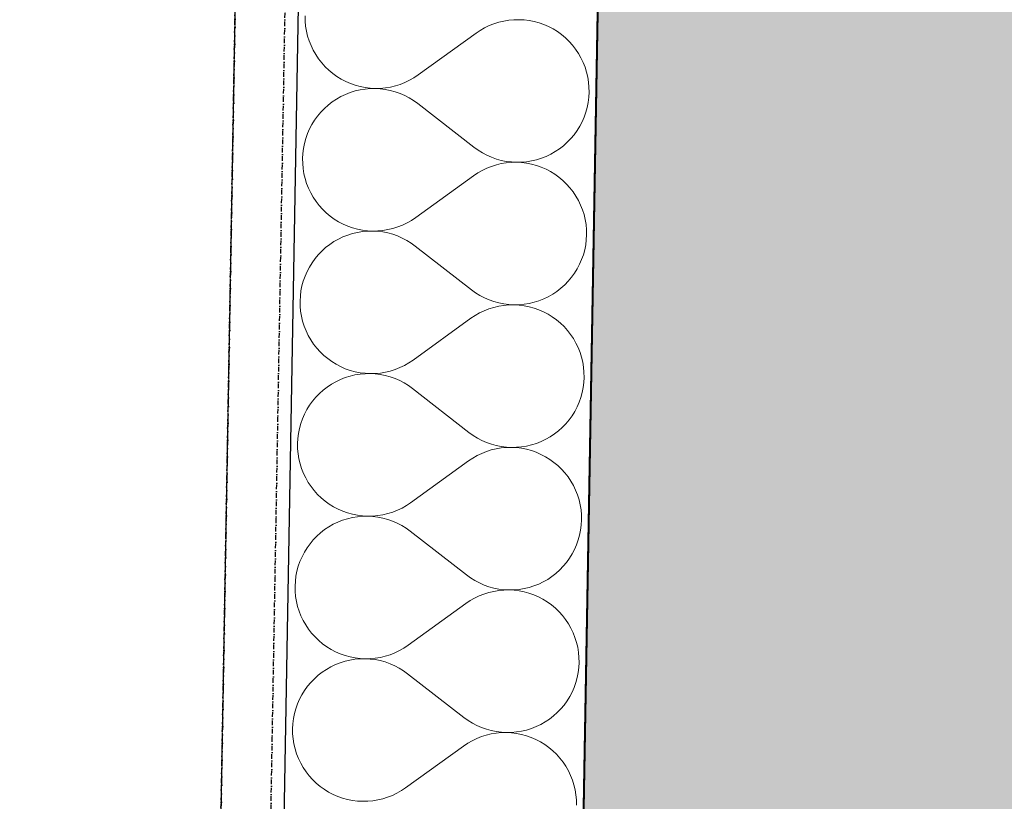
# Model space of a CAD drawing. Header units: millimetres. Extents: x -28761 to 4793, y -4271 to 20239.
# Tile 30 of 256: x -20669 to -20143, y 6838 to 7256. Entities that reach past the tile are written whole.
import ezdxf

# ---------------------------------------------------------------- set-up
doc = ezdxf.new("R2010")
doc.units = ezdxf.units.MM
doc.header["$MEASUREMENT"] = 0
doc.linetypes.add('Wipeout_Contour', pattern=[1000, 0, -1000])
doc.linetypes.add('Čerchovaná M', pattern=[4.5, 2.5, -0.85, 0.3, -0.85])
for name, color, linetype in [('5._POHLED ZÁPADNÍ_1_Konstrukce - nenosné', 7, 'Continuous'), ('5._POHLED ZÁPADNÍ_1_Konstrukce - nosné', 7, 'Continuous'), ('5._POHLED ZÁPADNÍ_1_Nové_Konstrukce - nosné', 7, 'Continuous'), ('5._POHLED ZÁPADNÍ_1_Nové_Výplně - Povrchové', 7, 'Continuous'), ('5._POHLED ZÁPADNÍ_1_Nové_Výplně – Řezové', 7, 'Continuous'), ('5._POHLED ZÁPADNÍ_1_Nové_ZJEDNODUŠENÝ DVŮR', 7, 'Continuous'), ('5._POHLED ZÁPADNÍ_1_Výplně – Řezové', 7, 'Continuous')]:
    doc.layers.add(name, color=color, linetype=linetype)

# ---------------------------------------------------------------- blocks, each defined once
blk = doc.blocks.new('*X28', base_point=(-30186.65, -6515.26))
at = {"layer": '5._POHLED ZÁPADNÍ_1_Nové_Výplně – Řezové', "color": 21, "linetype": 'Continuous', "lineweight": 20, "true_color": 0xffaaaa}
for p, q in [((-20516.12, 7257.57), (-20516.07, 7254.85)), ((-20516.07, 7254.85), (-20515.83, 7252.14)), ((-20415.24, 7253.38), (-20417.77, 7252.38)), ((-20412.64, 7254.2), (-20415.24, 7253.38)), ((-20409.99, 7254.83), (-20412.64, 7254.2)), ((-20407.31, 7255.26), (-20409.99, 7254.83)), ((-20404.6, 7255.51), (-20407.31, 7255.26)), ((-20401.88, 7255.56), (-20404.6, 7255.51)), ((-20399.16, 7255.42), (-20401.88, 7255.56)), ((-20396.46, 7255.08), (-20399.16, 7255.42)), ((-20393.8, 7254.55), (-20396.46, 7255.08)), ((-20391.17, 7253.83), (-20393.8, 7254.55)), ((-20388.6, 7252.93), (-20391.17, 7253.83)), ((-20386.11, 7251.85), (-20388.6, 7252.93)), ((-20515.83, 7252.14), (-20515.4, 7249.46)), ((-20515.4, 7249.46), (-20514.77, 7246.81)), ((-20455.72, 7226.03), (-20424.84, 7248.34)), ((-20422.58, 7249.86), (-20424.84, 7248.34)), ((-20420.22, 7251.21), (-20422.58, 7249.86)), ((-20417.77, 7252.38), (-20420.22, 7251.21)), ((-20383.7, 7250.59), (-20386.11, 7251.85)), ((-20381.38, 7249.16), (-20383.7, 7250.59)), ((-20379.17, 7247.57), (-20381.38, 7249.16)), ((-20377.09, 7245.83), (-20379.17, 7247.57)), ((-20514.77, 7246.81), (-20513.95, 7244.21)), ((-20513.95, 7244.21), (-20512.96, 7241.68)), ((-20375.13, 7243.94), (-20377.09, 7245.83)), ((-20373.31, 7241.92), (-20375.13, 7243.94)), ((-20371.64, 7239.77), (-20373.31, 7241.92)), ((-20512.96, 7241.68), (-20511.78, 7239.23)), ((-20511.78, 7239.23), (-20510.44, 7236.87)), ((-20510.44, 7236.87), (-20508.92, 7234.6)), ((-20370.13, 7237.51), (-20371.64, 7239.77)), ((-20368.78, 7235.14), (-20370.13, 7237.51)), ((-20508.92, 7234.6), (-20507.25, 7232.46)), ((-20507.25, 7232.46), (-20505.43, 7230.43)), ((-20367.6, 7232.69), (-20368.78, 7235.14)), ((-20366.61, 7230.16), (-20367.6, 7232.69)), ((-20505.43, 7230.43), (-20503.47, 7228.55)), ((-20503.47, 7228.55), (-20501.39, 7226.8)), ((-20501.39, 7226.8), (-20499.18, 7225.21)), ((-20365.79, 7227.56), (-20366.61, 7230.16)), ((-20365.17, 7224.91), (-20365.79, 7227.56)), ((-20499.18, 7225.21), (-20496.86, 7223.78)), ((-20496.86, 7223.78), (-20494.45, 7222.52)), ((-20494.45, 7222.52), (-20491.96, 7221.44)), ((-20491.96, 7221.44), (-20489.39, 7220.54)), ((-20467.92, 7220.17), (-20465.32, 7220.99)), ((-20465.32, 7220.99), (-20462.79, 7221.99)), ((-20462.79, 7221.99), (-20460.34, 7223.16)), ((-20460.34, 7223.16), (-20457.98, 7224.51)), ((-20457.98, 7224.51), (-20455.72, 7226.03)), ((-20364.73, 7222.23), (-20365.17, 7224.91)), ((-20364.49, 7219.52), (-20364.73, 7222.23)), ((-20494.57, 7215.66), (-20497.03, 7214.48)), ((-20492.04, 7216.65), (-20494.57, 7215.66)), ((-20489.44, 7217.46), (-20492.04, 7216.65)), ((-20486.8, 7218.09), (-20489.44, 7217.46)), ((-20489.39, 7220.54), (-20486.77, 7219.82)), ((-20484.11, 7218.52), (-20486.8, 7218.09)), ((-20486.77, 7219.82), (-20484.1, 7219.29)), ((-20481.4, 7218.76), (-20484.11, 7218.52)), ((-20484.1, 7219.29), (-20481.4, 7218.95)), ((-20481.4, 7218.95), (-20478.68, 7218.81)), ((-20478.68, 7218.81), (-20481.4, 7218.76)), ((-20478.68, 7218.81), (-20475.96, 7218.86)), ((-20475.96, 7218.66), (-20478.68, 7218.81)), ((-20475.96, 7218.86), (-20473.25, 7219.11)), ((-20473.27, 7218.32), (-20475.96, 7218.66)), ((-20470.6, 7217.79), (-20473.27, 7218.32)), ((-20473.25, 7219.11), (-20470.57, 7219.54)), ((-20467.97, 7217.07), (-20470.6, 7217.79)), ((-20470.57, 7219.54), (-20467.92, 7220.17)), ((-20465.41, 7216.16), (-20467.97, 7217.07)), ((-20462.91, 7215.08), (-20465.41, 7216.16)), ((-20364.58, 7214.08), (-20364.44, 7216.8)), ((-20364.44, 7216.8), (-20364.49, 7219.52)), ((-20501.65, 7211.62), (-20503.8, 7209.96)), ((-20499.39, 7213.14), (-20501.65, 7211.62)), ((-20497.03, 7214.48), (-20499.39, 7213.14)), ((-20460.51, 7213.82), (-20462.91, 7215.08)), ((-20458.19, 7212.38), (-20460.51, 7213.82)), ((-20455.99, 7210.79), (-20458.19, 7212.38)), ((-20455.99, 7210.79), (-20425.92, 7187.4)), ((-20365.45, 7208.72), (-20364.92, 7211.38)), ((-20364.92, 7211.38), (-20364.58, 7214.08)), ((-20507.72, 7206.18), (-20509.46, 7204.09)), ((-20505.83, 7208.14), (-20507.72, 7206.18)), ((-20503.8, 7209.96), (-20505.83, 7208.14)), ((-20367.08, 7203.53), (-20366.17, 7206.09)), ((-20366.17, 7206.09), (-20365.45, 7208.72)), ((-20511.05, 7201.89), (-20512.48, 7199.57)), ((-20509.46, 7204.09), (-20511.05, 7201.89)), ((-20369.42, 7198.62), (-20368.16, 7201.03)), ((-20368.16, 7201.03), (-20367.08, 7203.53)), ((-20514.83, 7194.67), (-20515.73, 7192.1)), ((-20513.74, 7197.16), (-20514.83, 7194.67)), ((-20512.48, 7199.57), (-20513.74, 7197.16)), ((-20372.44, 7194.1), (-20370.85, 7196.31)), ((-20370.85, 7196.31), (-20369.42, 7198.62)), ((-20516.45, 7189.48), (-20516.98, 7186.81)), ((-20515.73, 7192.1), (-20516.45, 7189.48)), ((-20378.1, 7188.24), (-20376.08, 7190.05)), ((-20376.08, 7190.05), (-20374.19, 7192.01)), ((-20374.19, 7192.01), (-20372.44, 7194.1)), ((-20517.32, 7184.11), (-20517.47, 7181.39)), ((-20516.98, 7186.81), (-20517.32, 7184.11)), ((-20425.92, 7187.4), (-20423.71, 7185.81)), ((-20423.71, 7185.81), (-20421.4, 7184.38)), ((-20421.4, 7184.38), (-20418.99, 7183.12)), ((-20384.88, 7183.71), (-20382.51, 7185.06)), ((-20382.51, 7185.06), (-20380.25, 7186.57)), ((-20380.25, 7186.57), (-20378.1, 7188.24)), ((-20517.47, 7181.39), (-20517.42, 7178.67)), ((-20418.99, 7183.12), (-20416.49, 7182.03)), ((-20416.49, 7182.03), (-20413.93, 7181.12)), ((-20413.93, 7181.12), (-20411.31, 7180.4)), ((-20408.65, 7179.09), (-20411.34, 7178.65)), ((-20411.31, 7180.4), (-20408.64, 7179.87)), ((-20405.94, 7179.33), (-20408.65, 7179.09)), ((-20408.64, 7179.87), (-20405.94, 7179.53)), ((-20405.94, 7179.53), (-20403.22, 7179.38)), ((-20403.22, 7179.38), (-20405.94, 7179.33)), ((-20403.22, 7179.38), (-20400.5, 7179.43)), ((-20400.5, 7179.24), (-20403.22, 7179.38)), ((-20400.5, 7179.43), (-20397.79, 7179.67)), ((-20397.81, 7178.9), (-20400.5, 7179.24)), ((-20395.14, 7178.37), (-20397.81, 7178.9)), ((-20397.79, 7179.67), (-20395.11, 7180.1)), ((-20395.11, 7180.1), (-20392.46, 7180.73)), ((-20392.46, 7180.73), (-20389.86, 7181.54)), ((-20389.86, 7181.54), (-20387.33, 7182.54)), ((-20387.33, 7182.54), (-20384.88, 7183.71)), ((-20517.42, 7178.67), (-20517.17, 7175.96)), ((-20517.17, 7175.96), (-20516.74, 7173.28)), ((-20423.92, 7173.68), (-20426.19, 7172.17)), ((-20421.56, 7175.03), (-20423.92, 7173.68)), ((-20419.11, 7176.21), (-20421.56, 7175.03)), ((-20416.58, 7177.2), (-20419.11, 7176.21)), ((-20413.98, 7178.02), (-20416.58, 7177.2)), ((-20411.34, 7178.65), (-20413.98, 7178.02)), ((-20392.51, 7177.66), (-20395.14, 7178.37)), ((-20389.95, 7176.75), (-20392.51, 7177.66)), ((-20387.45, 7175.67), (-20389.95, 7176.75)), ((-20385.04, 7174.41), (-20387.45, 7175.67)), ((-20382.72, 7172.98), (-20385.04, 7174.41)), ((-20516.74, 7173.28), (-20516.11, 7170.63)), ((-20516.11, 7170.63), (-20515.3, 7168.03)), ((-20457.06, 7149.85), (-20426.19, 7172.17)), ((-20380.52, 7171.39), (-20382.72, 7172.98)), ((-20378.43, 7169.65), (-20380.52, 7171.39)), ((-20376.47, 7167.76), (-20378.43, 7169.65)), ((-20515.3, 7168.03), (-20514.3, 7165.5)), ((-20514.3, 7165.5), (-20513.12, 7163.05)), ((-20513.12, 7163.05), (-20511.78, 7160.69)), ((-20374.65, 7165.74), (-20376.47, 7167.76)), ((-20372.98, 7163.59), (-20374.65, 7165.74)), ((-20371.47, 7161.33), (-20372.98, 7163.59)), ((-20511.78, 7160.69), (-20510.26, 7158.43)), ((-20510.26, 7158.43), (-20508.59, 7156.28)), ((-20370.12, 7158.96), (-20371.47, 7161.33)), ((-20368.94, 7156.51), (-20370.12, 7158.96)), ((-20508.59, 7156.28), (-20506.77, 7154.25)), ((-20506.77, 7154.25), (-20504.82, 7152.37)), ((-20367.95, 7153.98), (-20368.94, 7156.51)), ((-20367.13, 7151.38), (-20367.95, 7153.98)), ((-20504.82, 7152.37), (-20502.73, 7150.62)), ((-20502.73, 7150.62), (-20500.52, 7149.03)), ((-20500.52, 7149.03), (-20498.2, 7147.61)), ((-20498.2, 7147.61), (-20495.79, 7146.35)), ((-20461.68, 7146.99), (-20459.32, 7148.33)), ((-20459.32, 7148.33), (-20457.06, 7149.85)), ((-20366.51, 7148.74), (-20367.13, 7151.38)), ((-20366.07, 7146.05), (-20366.51, 7148.74)), ((-20495.79, 7146.35), (-20493.3, 7145.26)), ((-20493.3, 7145.26), (-20490.73, 7144.36)), ((-20490.73, 7144.36), (-20488.11, 7143.64)), ((-20485.45, 7142.34), (-20488.14, 7141.91)), ((-20488.11, 7143.64), (-20485.44, 7143.11)), ((-20482.74, 7142.59), (-20485.45, 7142.34)), ((-20485.44, 7143.11), (-20482.74, 7142.78)), ((-20482.74, 7142.78), (-20480.02, 7142.63)), ((-20480.02, 7142.63), (-20482.74, 7142.59)), ((-20480.02, 7142.63), (-20477.3, 7142.68)), ((-20477.31, 7142.49), (-20480.02, 7142.63)), ((-20474.61, 7142.15), (-20477.31, 7142.49)), ((-20477.3, 7142.68), (-20474.59, 7142.93)), ((-20471.94, 7141.61), (-20474.61, 7142.15)), ((-20474.59, 7142.93), (-20471.91, 7143.37)), ((-20471.91, 7143.37), (-20469.26, 7143.99)), ((-20469.26, 7143.99), (-20466.67, 7144.81)), ((-20466.67, 7144.81), (-20464.13, 7145.81)), ((-20464.13, 7145.81), (-20461.68, 7146.99)), ((-20365.83, 7143.34), (-20366.07, 7146.05)), ((-20365.78, 7140.62), (-20365.83, 7143.34)), ((-20500.73, 7136.96), (-20502.99, 7135.45)), ((-20498.37, 7138.3), (-20500.73, 7136.96)), ((-20495.91, 7139.48), (-20498.37, 7138.3)), ((-20493.38, 7140.47), (-20495.91, 7139.48)), ((-20490.79, 7141.28), (-20493.38, 7140.47)), ((-20488.14, 7141.91), (-20490.79, 7141.28)), ((-20469.32, 7140.89), (-20471.94, 7141.61)), ((-20466.75, 7139.99), (-20469.32, 7140.89)), ((-20464.26, 7138.9), (-20466.75, 7139.99)), ((-20461.85, 7137.64), (-20464.26, 7138.9)), ((-20459.53, 7136.21), (-20461.85, 7137.64)), ((-20366.26, 7135.2), (-20365.92, 7137.9)), ((-20365.92, 7137.9), (-20365.78, 7140.62)), ((-20507.17, 7131.96), (-20509.06, 7130)), ((-20505.14, 7133.78), (-20507.17, 7131.96)), ((-20502.99, 7135.45), (-20505.14, 7133.78)), ((-20457.33, 7134.61), (-20459.53, 7136.21)), ((-20457.33, 7134.61), (-20427.26, 7111.22)), ((-20367.51, 7129.91), (-20366.79, 7132.54)), ((-20366.79, 7132.54), (-20366.26, 7135.2)), ((-20510.8, 7127.91), (-20512.39, 7125.71)), ((-20509.06, 7130), (-20510.8, 7127.91)), ((-20369.5, 7124.85), (-20368.42, 7127.35)), ((-20368.42, 7127.35), (-20367.51, 7129.91)), ((-20515.08, 7120.98), (-20516.17, 7118.49)), ((-20513.82, 7123.39), (-20515.08, 7120.98)), ((-20512.39, 7125.71), (-20513.82, 7123.39)), ((-20372.19, 7120.13), (-20370.76, 7122.44)), ((-20370.76, 7122.44), (-20369.5, 7124.85)), ((-20517.07, 7115.92), (-20517.79, 7113.3)), ((-20516.17, 7118.49), (-20517.07, 7115.92)), ((-20377.42, 7113.88), (-20375.53, 7115.83)), ((-20375.53, 7115.83), (-20373.78, 7117.92)), ((-20373.78, 7117.92), (-20372.19, 7120.13)), ((-20518.32, 7110.63), (-20518.66, 7107.93)), ((-20517.79, 7113.3), (-20518.32, 7110.63)), ((-20427.26, 7111.22), (-20425.05, 7109.63)), ((-20381.59, 7110.39), (-20379.44, 7112.06)), ((-20379.44, 7112.06), (-20377.42, 7113.88)), ((-20518.66, 7107.93), (-20518.81, 7105.21)), ((-20518.81, 7105.21), (-20518.76, 7102.49)), ((-20425.05, 7109.63), (-20422.74, 7108.2)), ((-20422.74, 7108.2), (-20420.33, 7106.94)), ((-20420.33, 7106.94), (-20417.84, 7105.85)), ((-20417.84, 7105.85), (-20415.27, 7104.94)), ((-20393.8, 7104.55), (-20391.2, 7105.36)), ((-20391.2, 7105.36), (-20388.67, 7106.36)), ((-20388.67, 7106.36), (-20386.22, 7107.53)), ((-20386.22, 7107.53), (-20383.85, 7108.88)), ((-20383.85, 7108.88), (-20381.59, 7110.39)), ((-20518.76, 7102.49), (-20518.51, 7099.78)), ((-20420.45, 7100.03), (-20422.9, 7098.85)), ((-20417.92, 7101.03), (-20420.45, 7100.03)), ((-20415.32, 7101.84), (-20417.92, 7101.03)), ((-20412.68, 7102.47), (-20415.32, 7101.84)), ((-20415.27, 7104.94), (-20412.65, 7104.22)), ((-20409.99, 7102.91), (-20412.68, 7102.47)), ((-20412.65, 7104.22), (-20409.98, 7103.69)), ((-20407.28, 7103.15), (-20409.99, 7102.91)), ((-20409.98, 7103.69), (-20407.28, 7103.35)), ((-20407.28, 7103.35), (-20404.56, 7103.2)), ((-20404.56, 7103.2), (-20407.28, 7103.15)), ((-20404.56, 7103.2), (-20401.84, 7103.25)), ((-20401.85, 7103.06), (-20404.56, 7103.2)), ((-20399.15, 7102.72), (-20401.85, 7103.06)), ((-20401.84, 7103.25), (-20399.13, 7103.49)), ((-20396.48, 7102.19), (-20399.15, 7102.72)), ((-20399.13, 7103.49), (-20396.45, 7103.93)), ((-20393.85, 7101.48), (-20396.48, 7102.19)), ((-20396.45, 7103.93), (-20393.8, 7104.55)), ((-20391.29, 7100.57), (-20393.85, 7101.48)), ((-20388.79, 7099.49), (-20391.29, 7100.57)), ((-20518.51, 7099.78), (-20518.08, 7097.1)), ((-20518.08, 7097.1), (-20517.45, 7094.45)), ((-20458.4, 7073.67), (-20427.53, 7095.99)), ((-20425.27, 7097.5), (-20427.53, 7095.99)), ((-20422.9, 7098.85), (-20425.27, 7097.5)), ((-20386.38, 7098.23), (-20388.79, 7099.49)), ((-20384.07, 7096.8), (-20386.38, 7098.23)), ((-20381.86, 7095.21), (-20384.07, 7096.8)), ((-20379.77, 7093.47), (-20381.86, 7095.21)), ((-20517.45, 7094.45), (-20516.64, 7091.86)), ((-20516.64, 7091.86), (-20515.64, 7089.32)), ((-20377.81, 7091.58), (-20379.77, 7093.47)), ((-20375.99, 7089.56), (-20377.81, 7091.58)), ((-20374.32, 7087.41), (-20375.99, 7089.56)), ((-20515.64, 7089.32), (-20514.47, 7086.87)), ((-20514.47, 7086.87), (-20513.12, 7084.51)), ((-20513.12, 7084.51), (-20511.61, 7082.25)), ((-20372.81, 7085.15), (-20374.32, 7087.41)), ((-20371.46, 7082.79), (-20372.81, 7085.15)), ((-20511.61, 7082.25), (-20509.94, 7080.1)), ((-20509.94, 7080.1), (-20508.12, 7078.08)), ((-20370.29, 7080.33), (-20371.46, 7082.79)), ((-20369.29, 7077.8), (-20370.29, 7080.33)), ((-20508.12, 7078.08), (-20506.16, 7076.19)), ((-20506.16, 7076.19), (-20504.07, 7074.44)), ((-20504.07, 7074.44), (-20501.86, 7072.85)), ((-20460.66, 7072.16), (-20458.4, 7073.67)), ((-20368.48, 7075.2), (-20369.29, 7077.8)), ((-20367.85, 7072.56), (-20368.48, 7075.2)), ((-20501.86, 7072.85), (-20499.55, 7071.43)), ((-20499.55, 7071.43), (-20497.13, 7070.17)), ((-20497.13, 7070.17), (-20494.64, 7069.08)), ((-20494.64, 7069.08), (-20492.07, 7068.18)), ((-20470.6, 7067.82), (-20468.01, 7068.63)), ((-20468.01, 7068.63), (-20465.48, 7069.63)), ((-20465.48, 7069.63), (-20463.02, 7070.81)), ((-20463.02, 7070.81), (-20460.66, 7072.16)), ((-20367.41, 7069.87), (-20367.85, 7072.56)), ((-20367.17, 7067.16), (-20367.41, 7069.87)), ((-20497.26, 7063.3), (-20499.71, 7062.12)), ((-20494.72, 7064.29), (-20497.26, 7063.3)), ((-20492.13, 7065.11), (-20494.72, 7064.29)), ((-20489.48, 7065.73), (-20492.13, 7065.11)), ((-20492.07, 7068.18), (-20489.45, 7067.46)), ((-20486.79, 7066.16), (-20489.48, 7065.73)), ((-20489.45, 7067.46), (-20486.78, 7066.93)), ((-20484.08, 7066.41), (-20486.79, 7066.16)), ((-20486.78, 7066.93), (-20484.08, 7066.6)), ((-20484.08, 7066.6), (-20481.36, 7066.45)), ((-20481.36, 7066.45), (-20484.08, 7066.41)), ((-20481.36, 7066.45), (-20478.64, 7066.5)), ((-20478.65, 7066.31), (-20481.36, 7066.45)), ((-20475.95, 7065.97), (-20478.65, 7066.31)), ((-20478.64, 7066.5), (-20475.93, 7066.75)), ((-20473.28, 7065.43), (-20475.95, 7065.97)), ((-20475.93, 7066.75), (-20473.25, 7067.19)), ((-20470.66, 7064.71), (-20473.28, 7065.43)), ((-20473.25, 7067.19), (-20470.6, 7067.82)), ((-20468.09, 7063.81), (-20470.66, 7064.71)), ((-20465.6, 7062.72), (-20468.09, 7063.81)), ((-20367.27, 7061.73), (-20367.12, 7064.44)), ((-20367.12, 7064.44), (-20367.17, 7067.16)), ((-20504.34, 7059.27), (-20506.48, 7057.6)), ((-20502.07, 7060.78), (-20504.34, 7059.27)), ((-20499.71, 7062.12), (-20502.07, 7060.78)), ((-20463.19, 7061.46), (-20465.6, 7062.72)), ((-20460.87, 7060.03), (-20463.19, 7061.46)), ((-20458.67, 7058.43), (-20460.87, 7060.03)), ((-20458.67, 7058.43), (-20428.6, 7035.04)), ((-20368.13, 7056.36), (-20367.6, 7059.03)), ((-20367.6, 7059.03), (-20367.27, 7061.73)), ((-20510.4, 7053.82), (-20512.14, 7051.74)), ((-20508.51, 7055.78), (-20510.4, 7053.82)), ((-20506.48, 7057.6), (-20508.51, 7055.78)), ((-20369.76, 7051.17), (-20368.85, 7053.73)), ((-20368.85, 7053.73), (-20368.13, 7056.36)), ((-20513.73, 7049.53), (-20515.16, 7047.21)), ((-20512.14, 7051.74), (-20513.73, 7049.53)), ((-20372.1, 7046.26), (-20370.84, 7048.67)), ((-20370.84, 7048.67), (-20369.76, 7051.17)), ((-20517.51, 7042.31), (-20518.41, 7039.74)), ((-20516.42, 7044.8), (-20517.51, 7042.31)), ((-20515.16, 7047.21), (-20516.42, 7044.8)), ((-20375.13, 7041.74), (-20373.53, 7043.95)), ((-20373.53, 7043.95), (-20372.1, 7046.26)), ((-20519.13, 7037.12), (-20519.66, 7034.45)), ((-20518.41, 7039.74), (-20519.13, 7037.12)), ((-20380.78, 7035.88), (-20378.76, 7037.7)), ((-20378.76, 7037.7), (-20376.87, 7039.65)), ((-20376.87, 7039.65), (-20375.13, 7041.74)), ((-20520, 7031.75), (-20520.15, 7029.04)), ((-20519.66, 7034.45), (-20520, 7031.75)), ((-20428.6, 7035.04), (-20426.39, 7033.45)), ((-20426.39, 7033.45), (-20424.08, 7032.02)), ((-20424.08, 7032.02), (-20421.67, 7030.76)), ((-20387.56, 7031.35), (-20385.19, 7032.7)), ((-20385.19, 7032.7), (-20382.93, 7034.21)), ((-20382.93, 7034.21), (-20380.78, 7035.88)), ((-20520.15, 7029.04), (-20520.1, 7026.32)), ((-20520.1, 7026.32), (-20519.86, 7023.61)), ((-20421.67, 7030.76), (-20419.18, 7029.67)), ((-20419.18, 7029.67), (-20416.61, 7028.76)), ((-20414.02, 7026.29), (-20416.67, 7025.66)), ((-20416.61, 7028.76), (-20413.99, 7028.04)), ((-20411.33, 7026.73), (-20414.02, 7026.29)), ((-20413.99, 7028.04), (-20411.32, 7027.51)), ((-20408.62, 7026.97), (-20411.33, 7026.73)), ((-20411.32, 7027.51), (-20408.62, 7027.17)), ((-20408.62, 7027.17), (-20405.9, 7027.02)), ((-20405.9, 7027.02), (-20408.62, 7026.97)), ((-20405.9, 7027.02), (-20403.18, 7027.07)), ((-20403.19, 7026.88), (-20405.9, 7027.02)), ((-20400.49, 7026.54), (-20403.19, 7026.88)), ((-20403.18, 7027.07), (-20400.47, 7027.31)), ((-20397.82, 7026.02), (-20400.49, 7026.54)), ((-20400.47, 7027.31), (-20397.79, 7027.75)), ((-20397.79, 7027.75), (-20395.14, 7028.37)), ((-20395.14, 7028.37), (-20392.54, 7029.18)), ((-20392.54, 7029.18), (-20390.01, 7030.18)), ((-20390.01, 7030.18), (-20387.56, 7031.35)), ((-20519.86, 7023.61), (-20519.42, 7020.92)), ((-20426.61, 7021.32), (-20428.87, 7019.81)), ((-20424.24, 7022.67), (-20426.61, 7021.32)), ((-20421.79, 7023.85), (-20424.24, 7022.67)), ((-20419.26, 7024.85), (-20421.79, 7023.85)), ((-20416.67, 7025.66), (-20419.26, 7024.85)), ((-20395.2, 7025.3), (-20397.82, 7026.02)), ((-20392.63, 7024.39), (-20395.2, 7025.3)), ((-20390.13, 7023.31), (-20392.63, 7024.39)), ((-20387.72, 7022.05), (-20390.13, 7023.31)), ((-20385.41, 7020.62), (-20387.72, 7022.05)), ((-20519.42, 7020.92), (-20518.79, 7018.27)), ((-20518.79, 7018.27), (-20517.98, 7015.68)), ((-20459.74, 6997.49), (-20428.87, 7019.81)), ((-20383.2, 7019.03), (-20385.41, 7020.62)), ((-20381.11, 7017.29), (-20383.2, 7019.03)), ((-20379.15, 7015.4), (-20381.11, 7017.29)), ((-20517.98, 7015.68), (-20516.98, 7013.15)), ((-20516.98, 7013.15), (-20515.81, 7010.69)), ((-20515.81, 7010.69), (-20514.46, 7008.33)), ((-20377.33, 7013.38), (-20379.15, 7015.4)), ((-20375.66, 7011.23), (-20377.33, 7013.38)), ((-20374.15, 7008.97), (-20375.66, 7011.23)), ((-20514.46, 7008.33), (-20512.95, 7006.07)), ((-20512.95, 7006.07), (-20511.28, 7003.92)), ((-20372.8, 7006.61), (-20374.15, 7008.97)), ((-20371.63, 7004.15), (-20372.8, 7006.61)), ((-20511.28, 7003.92), (-20509.46, 7001.9)), ((-20509.46, 7001.9), (-20507.5, 7000.01)), ((-20507.5, 7000.01), (-20505.41, 6998.27)), ((-20370.63, 7001.62), (-20371.63, 7004.15)), ((-20369.82, 6999.03), (-20370.63, 7001.62)), ((-20505.41, 6998.27), (-20503.2, 6996.68)), ((-20503.2, 6996.68), (-20500.89, 6995.25)), ((-20500.89, 6995.25), (-20498.48, 6993.99)), ((-20464.36, 6994.63), (-20462, 6995.98)), ((-20462, 6995.98), (-20459.74, 6997.49)), ((-20369.19, 6996.38), (-20369.82, 6999.03)), ((-20368.75, 6993.69), (-20369.19, 6996.38)), ((-20498.48, 6993.99), (-20495.98, 6992.9)), ((-20495.98, 6992.9), (-20493.41, 6992)), ((-20490.82, 6989.55), (-20493.47, 6988.93)), ((-20493.41, 6992), (-20490.79, 6991.28)), ((-20488.13, 6989.99), (-20490.82, 6989.55)), ((-20490.79, 6991.28), (-20488.12, 6990.76)), ((-20485.43, 6990.23), (-20488.13, 6989.99)), ((-20488.12, 6990.76), (-20485.42, 6990.42)), ((-20482.71, 6990.28), (-20485.43, 6990.23)), ((-20485.42, 6990.42), (-20482.71, 6990.28)), ((-20482.71, 6990.28), (-20479.99, 6990.33)), ((-20479.99, 6990.13), (-20482.71, 6990.28)), ((-20479.99, 6990.33), (-20477.28, 6990.57)), ((-20477.29, 6989.79), (-20479.99, 6990.13)), ((-20474.62, 6989.26), (-20477.29, 6989.79)), ((-20477.28, 6990.57), (-20474.59, 6991.01)), ((-20474.59, 6991.01), (-20471.94, 6991.64)), ((-20471.94, 6991.64), (-20469.35, 6992.45)), ((-20469.35, 6992.45), (-20466.82, 6993.45)), ((-20466.82, 6993.45), (-20464.36, 6994.63)), ((-20368.51, 6990.98), (-20368.75, 6993.69)), ((-20368.46, 6988.26), (-20368.51, 6990.98)), ((-20503.42, 6984.6), (-20505.68, 6983.09)), ((-20501.05, 6985.95), (-20503.42, 6984.6)), ((-20498.6, 6987.12), (-20501.05, 6985.95)), ((-20496.06, 6988.11), (-20498.6, 6987.12)), ((-20493.47, 6988.93), (-20496.06, 6988.11)), ((-20472, 6988.54), (-20474.62, 6989.26)), ((-20469.43, 6987.63), (-20472, 6988.54)), ((-20466.94, 6986.54), (-20469.43, 6987.63)), ((-20464.53, 6985.28), (-20466.94, 6986.54)), ((-20462.22, 6983.85), (-20464.53, 6985.28)), ((-20368.94, 6982.85), (-20368.61, 6985.55)), ((-20368.61, 6985.55), (-20368.46, 6988.26)), ((-20509.85, 6979.6), (-20511.74, 6977.64)), ((-20507.83, 6981.42), (-20509.85, 6979.6)), ((-20505.68, 6983.09), (-20507.83, 6981.42)), ((-20460.01, 6982.26), (-20462.22, 6983.85)), ((-20460.01, 6982.26), (-20429.94, 6958.87)), ((-20370.19, 6977.56), (-20369.48, 6980.18)), ((-20369.48, 6980.18), (-20368.94, 6982.85)), ((-20513.48, 6975.56), (-20515.08, 6973.35)), ((-20511.74, 6977.64), (-20513.48, 6975.56)), ((-20372.19, 6972.5), (-20371.1, 6974.99)), ((-20371.1, 6974.99), (-20370.19, 6977.56)), ((-20517.77, 6968.63), (-20518.85, 6966.13)), ((-20516.51, 6971.04), (-20517.77, 6968.63)), ((-20515.08, 6973.35), (-20516.51, 6971.04)), ((-20374.88, 6967.77), (-20373.45, 6970.08)), ((-20373.45, 6970.08), (-20372.19, 6972.5)), ((-20519.76, 6963.57), (-20520.48, 6960.94)), ((-20518.85, 6966.13), (-20519.76, 6963.57)), ((-20380.1, 6961.52), (-20378.21, 6963.48)), ((-20378.21, 6963.48), (-20376.47, 6965.56)), ((-20376.47, 6965.56), (-20374.88, 6967.77)), ((-20521.01, 6958.27), (-20521.34, 6955.57)), ((-20520.48, 6960.94), (-20521.01, 6958.27)), ((-20429.94, 6958.87), (-20427.74, 6957.27)), ((-20386.54, 6956.52), (-20384.27, 6958.03)), ((-20384.27, 6958.03), (-20382.12, 6959.7)), ((-20382.12, 6959.7), (-20380.1, 6961.52)), ((-20521.34, 6955.57), (-20521.49, 6952.86)), ((-20521.49, 6952.86), (-20521.44, 6950.14)), ((-20427.74, 6957.27), (-20425.42, 6955.84)), ((-20425.42, 6955.84), (-20423.01, 6954.58)), ((-20423.01, 6954.58), (-20420.52, 6953.49)), ((-20420.52, 6953.49), (-20417.95, 6952.59)), ((-20396.48, 6952.19), (-20393.89, 6953.01)), ((-20393.89, 6953.01), (-20391.35, 6954)), ((-20391.35, 6954), (-20388.9, 6955.17)), ((-20388.9, 6955.17), (-20386.54, 6956.52)), ((-20521.44, 6950.14), (-20521.2, 6947.43)), ((-20521.2, 6947.43), (-20520.76, 6944.74)), ((-20423.13, 6947.67), (-20425.59, 6946.49)), ((-20420.6, 6948.67), (-20423.13, 6947.67)), ((-20418.01, 6949.48), (-20420.6, 6948.67)), ((-20415.36, 6950.11), (-20418.01, 6949.48)), ((-20417.95, 6952.59), (-20415.33, 6951.86)), ((-20412.68, 6950.55), (-20415.36, 6950.11)), ((-20415.33, 6951.86), (-20412.66, 6951.33)), ((-20409.97, 6950.79), (-20412.68, 6950.55)), ((-20412.66, 6951.33), (-20409.96, 6950.99)), ((-20407.25, 6950.85), (-20409.97, 6950.79)), ((-20409.96, 6950.99), (-20407.25, 6950.85)), ((-20407.25, 6950.85), (-20404.53, 6950.89)), ((-20404.53, 6950.7), (-20407.25, 6950.85)), ((-20404.53, 6950.89), (-20401.82, 6951.13)), ((-20401.83, 6950.37), (-20404.53, 6950.7)), ((-20399.16, 6949.84), (-20401.83, 6950.37)), ((-20401.82, 6951.13), (-20399.13, 6951.57)), ((-20396.54, 6949.12), (-20399.16, 6949.84)), ((-20399.13, 6951.57), (-20396.48, 6952.19)), ((-20393.97, 6948.22), (-20396.54, 6949.12)), ((-20391.48, 6947.13), (-20393.97, 6948.22)), ((-20520.76, 6944.74), (-20520.13, 6942.09)), ((-20461.08, 6921.31), (-20430.21, 6943.63)), ((-20427.95, 6945.14), (-20430.21, 6943.63)), ((-20425.59, 6946.49), (-20427.95, 6945.14)), ((-20389.06, 6945.87), (-20391.48, 6947.13)), ((-20386.75, 6944.44), (-20389.06, 6945.87)), ((-20384.54, 6942.85), (-20386.75, 6944.44)), ((-20382.45, 6941.11), (-20384.54, 6942.85)), ((-20520.13, 6942.09), (-20519.32, 6939.5)), ((-20519.32, 6939.5), (-20518.32, 6936.97)), ((-20518.32, 6936.97), (-20517.15, 6934.51)), ((-20380.49, 6939.22), (-20382.45, 6941.11)), ((-20378.67, 6937.2), (-20380.49, 6939.22)), ((-20377, 6935.05), (-20378.67, 6937.2)), ((-20517.15, 6934.51), (-20515.8, 6932.15)), ((-20515.8, 6932.15), (-20514.29, 6929.89)), ((-20375.49, 6932.79), (-20377, 6935.05)), ((-20374.14, 6930.43), (-20375.49, 6932.79)), ((-20514.29, 6929.89), (-20512.62, 6927.74)), ((-20512.62, 6927.74), (-20510.8, 6925.72)), ((-20372.97, 6927.97), (-20374.14, 6930.43)), ((-20371.97, 6925.44), (-20372.97, 6927.97)), ((-20510.8, 6925.72), (-20508.84, 6923.83)), ((-20508.84, 6923.83), (-20506.75, 6922.09)), ((-20506.75, 6922.09), (-20504.54, 6920.5)), ((-20463.34, 6919.8), (-20461.08, 6921.31)), ((-20371.16, 6922.85), (-20371.97, 6925.44)), ((-20370.53, 6920.2), (-20371.16, 6922.85)), ((-20504.54, 6920.5), (-20502.23, 6919.07)), ((-20502.23, 6919.07), (-20499.82, 6917.81)), ((-20499.82, 6917.81), (-20497.32, 6916.73)), ((-20497.32, 6916.73), (-20494.76, 6915.82)), ((-20473.28, 6915.46), (-20470.69, 6916.27)), ((-20470.69, 6916.27), (-20468.16, 6917.27)), ((-20468.16, 6917.27), (-20465.71, 6918.45)), ((-20465.71, 6918.45), (-20463.34, 6919.8)), ((-20370.1, 6917.51), (-20370.53, 6920.2)), ((-20369.85, 6914.8), (-20370.1, 6917.51)), ((-20499.94, 6910.94), (-20502.39, 6909.77)), ((-20497.41, 6911.94), (-20499.94, 6910.94)), ((-20494.81, 6912.75), (-20497.41, 6911.94)), ((-20492.16, 6913.37), (-20494.81, 6912.75)), ((-20494.76, 6915.82), (-20492.13, 6915.11)), ((-20489.48, 6913.81), (-20492.16, 6913.37)), ((-20492.13, 6915.11), (-20489.46, 6914.58)), ((-20486.77, 6914.05), (-20489.48, 6913.81)), ((-20489.46, 6914.58), (-20486.76, 6914.24)), ((-20484.05, 6914.1), (-20486.77, 6914.05)), ((-20486.76, 6914.24), (-20484.05, 6914.1)), ((-20484.05, 6914.1), (-20481.33, 6914.15)), ((-20481.33, 6913.95), (-20484.05, 6914.1)), ((-20481.33, 6914.15), (-20478.62, 6914.39)), ((-20478.63, 6913.61), (-20481.33, 6913.95)), ((-20475.96, 6913.08), (-20478.63, 6913.61)), ((-20478.62, 6914.39), (-20475.93, 6914.83)), ((-20473.34, 6912.36), (-20475.96, 6913.08)), ((-20475.93, 6914.83), (-20473.28, 6915.46)), ((-20470.77, 6911.45), (-20473.34, 6912.36)), ((-20468.28, 6910.36), (-20470.77, 6911.45)), ((-20369.95, 6909.37), (-20369.8, 6912.08)), ((-20369.8, 6912.08), (-20369.85, 6914.8)), ((-20507.02, 6906.91), (-20509.17, 6905.24)), ((-20504.76, 6908.42), (-20507.02, 6906.91)), ((-20502.39, 6909.77), (-20504.76, 6908.42)), ((-20465.87, 6909.1), (-20468.28, 6910.36)), ((-20463.56, 6907.67), (-20465.87, 6909.1)), ((-20461.35, 6906.08), (-20463.56, 6907.67)), ((-20461.35, 6906.08), (-20431.28, 6882.69)), ((-20370.82, 6904), (-20370.29, 6906.67)), ((-20370.29, 6906.67), (-20369.95, 6909.37)), ((-20513.08, 6901.47), (-20514.83, 6899.38)), ((-20511.19, 6903.42), (-20513.08, 6901.47)), ((-20509.17, 6905.24), (-20511.19, 6903.42)), ((-20372.44, 6898.81), (-20371.54, 6901.38)), ((-20371.54, 6901.38), (-20370.82, 6904)), ((-20517.85, 6894.86), (-20519.11, 6892.45)), ((-20516.42, 6897.17), (-20517.85, 6894.86)), ((-20514.83, 6899.38), (-20516.42, 6897.17)), ((-20374.79, 6893.91), (-20373.53, 6896.32)), ((-20373.53, 6896.32), (-20372.44, 6898.81)), ((-20520.19, 6889.95), (-20521.1, 6887.39)), ((-20519.11, 6892.45), (-20520.19, 6889.95)), ((-20377.81, 6889.38), (-20376.22, 6891.59)), ((-20376.22, 6891.59), (-20374.79, 6893.91)), ((-20521.82, 6884.76), (-20522.35, 6882.09)), ((-20521.1, 6887.39), (-20521.82, 6884.76)), ((-20383.47, 6883.52), (-20381.44, 6885.34)), ((-20381.44, 6885.34), (-20379.55, 6887.3)), ((-20379.55, 6887.3), (-20377.81, 6889.38)), ((-20522.69, 6879.4), (-20522.83, 6876.68)), ((-20522.35, 6882.09), (-20522.69, 6879.4)), ((-20431.28, 6882.69), (-20429.08, 6881.09)), ((-20429.08, 6881.09), (-20426.76, 6879.66)), ((-20426.76, 6879.66), (-20424.35, 6878.4)), ((-20390.24, 6879), (-20387.88, 6880.34)), ((-20387.88, 6880.34), (-20385.61, 6881.85)), ((-20385.61, 6881.85), (-20383.47, 6883.52)), ((-20522.83, 6876.68), (-20522.78, 6873.96)), ((-20522.78, 6873.96), (-20522.54, 6871.25)), ((-20424.35, 6878.4), (-20421.86, 6877.31)), ((-20421.86, 6877.31), (-20419.29, 6876.41)), ((-20416.7, 6873.93), (-20419.35, 6873.3)), ((-20419.29, 6876.41), (-20416.67, 6875.69)), ((-20414.02, 6874.37), (-20416.7, 6873.93)), ((-20416.67, 6875.69), (-20414, 6875.15)), ((-20411.31, 6874.62), (-20414.02, 6874.37)), ((-20414, 6875.15), (-20411.3, 6874.81)), ((-20408.59, 6874.67), (-20411.31, 6874.62)), ((-20411.3, 6874.81), (-20408.59, 6874.67)), ((-20408.59, 6874.67), (-20405.87, 6874.71)), ((-20405.87, 6874.52), (-20408.59, 6874.67)), ((-20405.87, 6874.71), (-20403.16, 6874.96)), ((-20403.17, 6874.19), (-20405.87, 6874.52)), ((-20400.5, 6873.66), (-20403.17, 6874.19)), ((-20403.16, 6874.96), (-20400.47, 6875.39)), ((-20400.47, 6875.39), (-20397.82, 6876.01)), ((-20397.82, 6876.01), (-20395.23, 6876.83)), ((-20395.23, 6876.83), (-20392.7, 6877.82)), ((-20392.7, 6877.82), (-20390.24, 6879)), ((-20522.54, 6871.25), (-20522.1, 6868.56)), ((-20522.1, 6868.56), (-20521.48, 6865.92)), ((-20429.29, 6868.96), (-20431.55, 6867.45)), ((-20426.93, 6870.31), (-20429.29, 6868.96)), ((-20424.47, 6871.49), (-20426.93, 6870.31)), ((-20421.94, 6872.49), (-20424.47, 6871.49)), ((-20419.35, 6873.3), (-20421.94, 6872.49)), ((-20397.88, 6872.94), (-20400.5, 6873.66)), ((-20395.31, 6872.04), (-20397.88, 6872.94)), ((-20392.82, 6870.95), (-20395.31, 6872.04)), ((-20390.41, 6869.69), (-20392.82, 6870.95)), ((-20388.09, 6868.27), (-20390.41, 6869.69)), ((-20521.48, 6865.92), (-20520.66, 6863.32)), ((-20520.66, 6863.32), (-20519.66, 6860.79)), ((-20462.42, 6845.13), (-20431.55, 6867.45)), ((-20385.88, 6866.68), (-20388.09, 6868.27)), ((-20383.79, 6864.93), (-20385.88, 6866.68)), ((-20381.83, 6863.04), (-20383.79, 6864.93)), ((-20519.66, 6860.79), (-20518.49, 6858.34)), ((-20518.49, 6858.34), (-20517.14, 6855.97)), ((-20380.02, 6861.02), (-20381.83, 6863.04)), ((-20378.35, 6858.87), (-20380.02, 6861.02)), ((-20376.83, 6856.61), (-20378.35, 6858.87)), ((-20517.14, 6855.97), (-20515.63, 6853.71)), ((-20515.63, 6853.71), (-20513.96, 6851.56)), ((-20375.49, 6854.25), (-20376.83, 6856.61)), ((-20374.31, 6851.8), (-20375.49, 6854.25)), ((-20513.96, 6851.56), (-20512.14, 6849.54)), ((-20512.14, 6849.54), (-20510.18, 6847.65)), ((-20510.18, 6847.65), (-20508.09, 6845.91)), ((-20373.31, 6849.26), (-20374.31, 6851.8)), ((-20372.5, 6846.67), (-20373.31, 6849.26)), ((-20508.09, 6845.91), (-20505.89, 6844.32)), ((-20505.89, 6844.32), (-20503.57, 6842.89)), ((-20503.57, 6842.89), (-20501.16, 6841.63)), ((-20469.5, 6841.09), (-20467.05, 6842.27)), ((-20467.05, 6842.27), (-20464.68, 6843.62)), ((-20464.68, 6843.62), (-20462.42, 6845.13)), ((-20371.87, 6844.02), (-20372.5, 6846.67)), ((-20371.44, 6841.34), (-20371.87, 6844.02)), ((-20501.16, 6841.63), (-20498.66, 6840.55)), ((-20498.66, 6840.55), (-20496.1, 6839.64)), ((-20496.1, 6839.64), (-20493.47, 6838.93)), ((-20493.47, 6838.93), (-20490.8, 6838.4)), ((-20490.8, 6838.4), (-20488.1, 6838.06)), ((-20488.1, 6838.06), (-20485.39, 6837.92)), ((-20485.39, 6837.92), (-20482.67, 6837.97)), ((-20482.67, 6837.97), (-20479.96, 6838.21)), ((-20479.96, 6838.21), (-20477.27, 6838.65)), ((-20477.27, 6838.65), (-20474.63, 6839.28)), ((-20474.63, 6839.28), (-20472.03, 6840.1)), ((-20472.03, 6840.1), (-20469.5, 6841.09)), ((-20371.19, 6838.63), (-20371.44, 6841.34)), ((-20371.14, 6835.91), (-20371.19, 6838.63))]:
    blk.add_line(p, q, dxfattribs=at)

msp = doc.modelspace()

# ---------------------------------------------------------------- hatches: boundary and pattern name
at = {"layer": '5._POHLED ZÁPADNÍ_1_Výplně – Řezové', "linetype": 'Continuous', "lineweight": 13}
msp.add_hatch(color=254, dxfattribs=at).paths.add_polyline_path([(-20382.34, 5983.82), (-20007.4, 5977.22), (-19980.48, 7505.7), (-20355.42, 7512.3)])

# ---------------------------------------------------------------- linework, layer by layer
at = {"layer": '5._POHLED ZÁPADNÍ_1_Konstrukce - nosné', "color": 7, "linetype": 'Continuous', "lineweight": 50, "flags": 128}
msp.add_lwpolyline([(-20355.42, 7512.3), (-20382.34, 5983.82)], dxfattribs=at)

# ---------------------------------------------------------------- wipeouts: each hides what was drawn before it
at = {"color": 254, "linetype": 'Wipeout_Contour', "lineweight": 0, "ltscale": 87829.541372}
msp.add_wipeout([(-20665.38, 10358), (-20834.68, 724.51), (-20784.69, 723.63), (-20615.46, 10352.94)], dxfattribs=at).dxf.layer = '5._POHLED ZÁPADNÍ_1_Nové_Výplně - Povrchové'

# ---------------------------------------------------------------- next in the draw order: linework, layer by layer
at = {"layer": '5._POHLED ZÁPADNÍ_1_Nové_ZJEDNODUŠENÝ DVŮR', "color": 1, "linetype": 'Čerchovaná M', "lineweight": 25}
for p, q in [((-20668.28, 728.56), (-20502.08, 10185.88)), ((-20668.2, 728.56), (-20501.99, 10185.88))]:
    msp.add_line(p, q, dxfattribs=at)
at = {"layer": '5._POHLED ZÁPADNÍ_1_Nové_ZJEDNODUŠENÝ DVŮR', "color": 1, "linetype": 'Čerchovaná M', "lineweight": 25, "flags": 128}
for points in [[(-20502.16, 10185.88), (-20668.37, 728.56)], [(-20641.64, 728.09), (-20475.43, 10185.41)]]:
    msp.add_lwpolyline(points, dxfattribs=at)

# ---------------------------------------------------------------- next in the draw order: wipeouts: each hides what was drawn before it
at = {"color": 254, "linetype": 'Wipeout_Contour', "lineweight": 0, "ltscale": 129213.79323}
msp.add_wipeout([(-20543.72, 5906.77), (-20393.74, 5904.13), (-20383.74, 5903.96), (-20353.1, 7644.45), (-20363.1, 7644.63), (-20513.07, 7647.27)], dxfattribs=at).dxf.layer = '5._POHLED ZÁPADNÍ_1_Nové_Výplně – Řezové'

# ---------------------------------------------------------------- next in the draw order: linework, layer by layer
at = {"layer": '5._POHLED ZÁPADNÍ_1_Nové_Konstrukce - nosné', "color": 1, "linetype": 'Continuous', "lineweight": 25, "flags": 128}
for points in [[(-20513.07, 7647.27), (-20543.72, 5906.77)], [(-20383.74, 5903.96), (-20353.1, 7644.45)]]:
    msp.add_lwpolyline(points, dxfattribs=at)

# ---------------------------------------------------------------- next in the draw order: block references
at = {"layer": '5._POHLED ZÁPADNÍ_1_Konstrukce - nenosné', "color": 9, "linetype": 'Continuous', "lineweight": 13}
msp.add_blockref('*X28', (-30186.65, -6515.26), dxfattribs=at)

doc.saveas('drawing.dxf')
